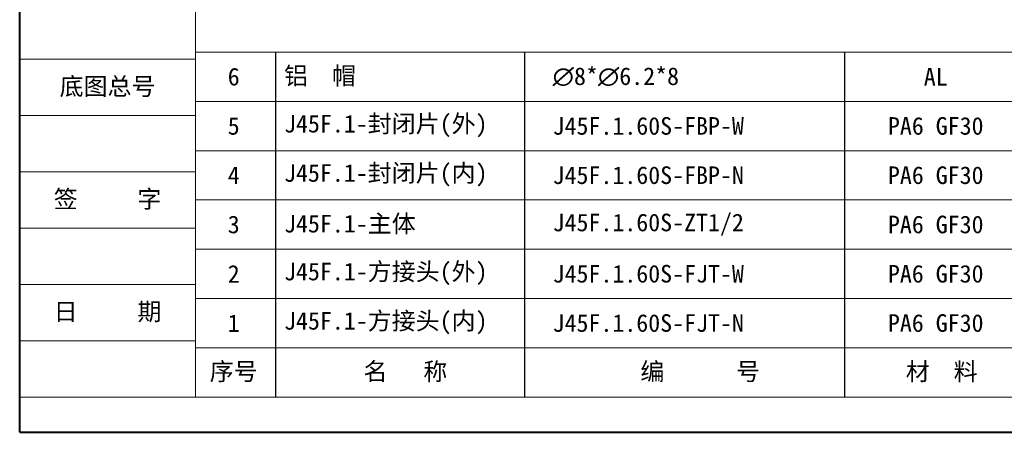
# Model space of a CAD drawing. Header units: millimetres. Extents: x 4144 to 5605, y 218 to 1251.
# Tile 1 of 45: x 4144 to 4631, y 218 to 421. Entities that reach past the tile are written whole.
import ezdxf

# ---------------------------------------------------------------- set-up
doc = ezdxf.new("R2010")
doc.units = ezdxf.units.MM
doc.linetypes.add('CENTER', pattern=[0.6, 0.375, -0.075, 0.075, -0.075])
doc.layers.add('标注线', color=7, linetype='Continuous', lineweight=15)
doc.styles.add('样式 3.5', font='仿宋_GB2312.ttf')
doc.styles.add('样式 6', font='仿宋_GB2312.ttf')

msp = doc.modelspace()

# ---------------------------------------------------------------- linework, layer by layer
at = {"color": 7, "lineweight": 40}
for q in [(4143.81, 1250.523), (5604.637, 217.509)]:
    msp.add_line((4143.81, 217.509), q, dxfattribs=at)
at = {"color": 7, "lineweight": 13}
for q in [(4230.764, 1233.132), (4961.177, 234.9)]:
    msp.add_line((4230.764, 234.9), q, dxfattribs=at)
at = {"color": 7, "lineweight": 15}
for p, q in [((4230.764, 405.33), (4808.086, 405.33)), ((4143.81, 401.852), (4230.764, 401.852)), ((4230.764, 380.983), (4808.086, 380.983)), ((4143.81, 374.027), (4230.764, 374.027)), ((4230.764, 356.636), (4808.086, 356.636)), ((4143.81, 346.201), (4230.764, 346.201)), ((4230.764, 332.289), (4808.086, 332.289)), ((4143.81, 318.376), (4230.764, 318.376)), ((4230.764, 307.941), (4808.086, 307.941)), ((4143.81, 290.551), (4230.764, 290.551)), ((4230.764, 283.594), (4808.086, 283.594)), ((4143.81, 262.725), (4230.764, 262.725)), ((4230.764, 259.247), (4961.177, 259.247)), ((4143.81, 234.9), (4230.764, 234.9))]:
    msp.add_line(p, q, dxfattribs=at)
at = {"color": 7}
for p, q in [((4270.364, 405.33), (4270.364, 234.9)), ((4393.602, 405.33), (4393.602, 234.9)), ((4552.133, 234.9), (4552.133, 405.33))]:
    msp.add_line(p, q, dxfattribs=at)

# ---------------------------------------------------------------- texts
at = {"color": 7, "linetype": 'CENTER', "lineweight": 18, "char_height": 8.6954, "width": 86.95403, "attachment_point": 5, "style": '样式 3.5'}
for s, insert in [('\\f宋体|b0|i0|c134|p2;底图总号', (4187.287, 387.939)), ('\\f宋体|b0|i0|c134|p2;签     字', (4187.287, 332.289)), ('\\f宋体|b0|i0|c134|p2;日     期', (4187.287, 276.638))]:
    msp.add_mtext(s, dxfattribs=dict(at, insert=insert))
at = {"layer": '标注线', "color": 7, "lineweight": 18, "char_height": 6.26069, "style": '样式 6'}
for s, insert, width, attachment_point in [('{\\H1.389x;6}', (4249.709, 393.156), 41.73793, 5), ('{\\H1.389x;铝  帽}', (4274.617, 393.156), 156.50043, 4), ('{\\fISOCPEUR|b0|i0|c0|p34;\\H1.389x;∅\\fFangSong_GB2312|b0|i0|c134|p49;8*\\fISOCPEUR|b0|i0|c0|p34;∅\\fFangSong_GB2312|b0|i0|c134|p49;6.2*8}', (4407.508, 393.156), 120.34268, 4), ('{\\H1.389x;AL}', (4597.091, 393.156), 49.29942, 5), ('{\\H1.389x;PA6 GF30}', (4597.091, 368.809), 49.29942, 5), ('{\\H1.389x;5}', (4249.709, 368.809), 41.73793, 5), ('{\\H1.389x;J45F.1-封闭片(外)}', (4274.617, 368.809), 156.50043, 4), ('{\\H1.389x;J45F.1.60S-FBP-W}', (4407.508, 368.809), 120.34268, 4), ('{\\H1.389x;PA6 GF30}', (4597.091, 344.462), 49.29942, 5), ('{\\H1.389x;4}', (4249.709, 344.462), 41.73793, 5), ('{\\H1.389x;J45F.1-封闭片(内)}', (4274.617, 344.462), 156.50043, 4), ('{\\H1.389x;J45F.1.60S-FBP-N}', (4407.508, 344.462), 120.34268, 4), ('{\\H1.389x;PA6 GF30}', (4597.091, 320.115), 49.29942, 5), ('{\\H1.389x;3}', (4249.709, 320.115), 41.73793, 5), ('{\\H1.389x;J45F.1-主体}', (4274.617, 320.115), 120.44766, 4), ('{\\H1.389x;J45F.1.60S-ZT1/2}', (4407.508, 320.115), 120.34268, 4), ('{\\H1.389x;PA6 GF30}', (4597.091, 295.768), 49.29942, 5), ('{\\H1.389x;2}', (4249.709, 295.768), 41.73793, 5), ('{\\H1.389x;J45F.1-方接头(外)}', (4274.617, 295.768), 156.50043, 4), ('{\\H1.389x;J45F.1.60S-FJT-W}', (4407.508, 295.768), 120.34268, 4), ('{\\H1.389x;PA6 GF30}', (4597.091, 271.421), 49.29942, 5), ('{\\H1.389x;1}', (4249.709, 271.421), 41.73793, 5), ('{\\H1.389x;J45F.1-方接头(内)}', (4274.617, 271.421), 148.44796, 4), ('{\\H1.389x;J45F.1.60S-FJT-N}', (4407.508, 271.421), 120.34268, 4), ('{\\H1.389x;序号}', (4249.709, 247.074), 41.73793, 5), ('{\\H1.389x;名   称}', (4334.666, 247.074), 83.26718, 5), ('{\\H1.389x;编      号}', (4480.539, 247.074), 120.34268, 5), ('{\\H1.389x; 材  料}', (4597.091, 247.074), 49.29942, 5)]:
    msp.add_mtext(s, dxfattribs=dict(at, insert=insert, width=width, attachment_point=attachment_point))

doc.saveas('drawing.dxf')
